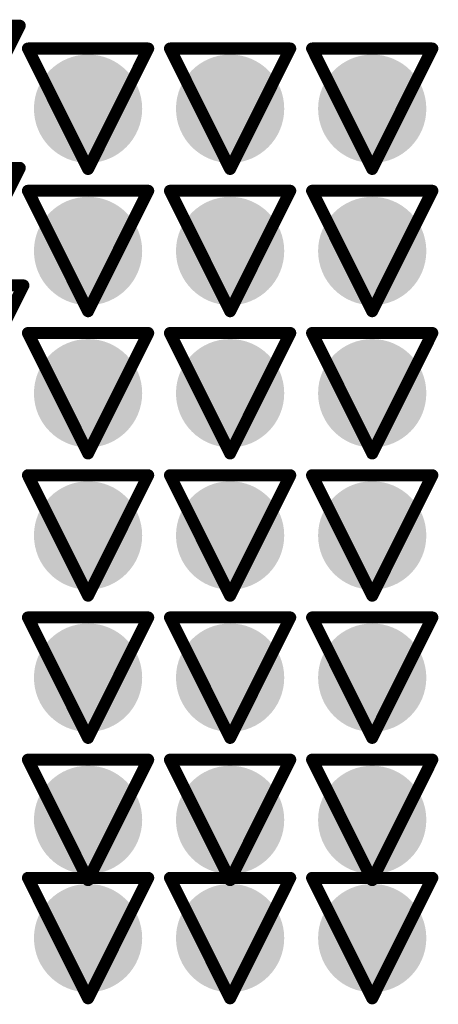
# Model space of a CAD drawing. Header units: inches. Extents: x -2.3 to 12.7, y -2.8 to 6.7.
# Tile 128 of 171: x 0.5519 to 0.6215, y 1.4394 to 1.603. Entities that reach past the tile are written whole.
import ezdxf

# ---------------------------------------------------------------- set-up
doc = ezdxf.new("R2010")
doc.units = ezdxf.units.IN
doc.header["$MEASUREMENT"] = 0
for name, color, linetype in [('Bottom Layer', 5, 'Continuous'), ('Drill Drawing', 1, 'Continuous'), ('L2_GND1', 16, 'Continuous'), ('L3_PWR1', 130, 'Continuous'), ('Top Layer', 1, 'Continuous'), ('Via Holes', 16, 'Continuous')]:
    doc.layers.add(name, color=color, linetype=linetype)

msp = doc.modelspace()

# ---------------------------------------------------------------- hatches: boundary and pattern name
at = {"layer": 'Bottom Layer'}
h = msp.add_hatch(color=5, dxfattribs=at)
edge = h.paths.add_edge_path()
edge.add_arc((0.56323, 1.58817), 0.009, 0, 360)
h = msp.add_hatch(color=5, dxfattribs=at)
edge = h.paths.add_edge_path()
edge.add_arc((0.58685, 1.58817), 0.009, 0, 360)
h = msp.add_hatch(color=5, dxfattribs=at)
edge = h.paths.add_edge_path()
edge.add_arc((0.61048, 1.58817), 0.009, 0, 360)
h = msp.add_hatch(color=5, dxfattribs=at)
edge = h.paths.add_edge_path()
edge.add_arc((0.56323, 1.56454), 0.009, 0, 360)
h = msp.add_hatch(color=5, dxfattribs=at)
edge = h.paths.add_edge_path()
edge.add_arc((0.58685, 1.56454), 0.009, 0, 360)
h = msp.add_hatch(color=5, dxfattribs=at)
edge = h.paths.add_edge_path()
edge.add_arc((0.61048, 1.56454), 0.009, 0, 360)
h = msp.add_hatch(color=5, dxfattribs=at)
edge = h.paths.add_edge_path()
edge.add_arc((0.56323, 1.54092), 0.009, 0, 360)
h = msp.add_hatch(color=5, dxfattribs=at)
edge = h.paths.add_edge_path()
edge.add_arc((0.58685, 1.54092), 0.009, 0, 360)
h = msp.add_hatch(color=5, dxfattribs=at)
edge = h.paths.add_edge_path()
edge.add_arc((0.61048, 1.54092), 0.009, 0, 360)
h = msp.add_hatch(color=5, dxfattribs=at)
edge = h.paths.add_edge_path()
edge.add_arc((0.56323, 1.5173), 0.009, 0, 360)
h = msp.add_hatch(color=5, dxfattribs=at)
edge = h.paths.add_edge_path()
edge.add_arc((0.58685, 1.5173), 0.009, 0, 360)
h = msp.add_hatch(color=5, dxfattribs=at)
edge = h.paths.add_edge_path()
edge.add_arc((0.61048, 1.5173), 0.009, 0, 360)
h = msp.add_hatch(color=5, dxfattribs=at)
edge = h.paths.add_edge_path()
edge.add_arc((0.56323, 1.49368), 0.009, 0, 360)
h = msp.add_hatch(color=5, dxfattribs=at)
edge = h.paths.add_edge_path()
edge.add_arc((0.58685, 1.49368), 0.009, 0, 360)
h = msp.add_hatch(color=5, dxfattribs=at)
edge = h.paths.add_edge_path()
edge.add_arc((0.61048, 1.49368), 0.009, 0, 360)
h = msp.add_hatch(color=5, dxfattribs=at)
edge = h.paths.add_edge_path()
edge.add_arc((0.56323, 1.47006), 0.009, 0, 360)
h = msp.add_hatch(color=5, dxfattribs=at)
edge = h.paths.add_edge_path()
edge.add_arc((0.58685, 1.47006), 0.009, 0, 360)
h = msp.add_hatch(color=5, dxfattribs=at)
edge = h.paths.add_edge_path()
edge.add_arc((0.61048, 1.47006), 0.009, 0, 360)
h = msp.add_hatch(color=5, dxfattribs=at)
edge = h.paths.add_edge_path()
edge.add_arc((0.56323, 1.45043), 0.009, 0, 360)
h = msp.add_hatch(color=5, dxfattribs=at)
edge = h.paths.add_edge_path()
edge.add_arc((0.58685, 1.45043), 0.009, 0, 360)
h = msp.add_hatch(color=5, dxfattribs=at)
edge = h.paths.add_edge_path()
edge.add_arc((0.61048, 1.45043), 0.009, 0, 360)
at = {"layer": 'L2_GND1'}
h = msp.add_hatch(color=16, dxfattribs=at)
edge = h.paths.add_edge_path()
edge.add_arc((0.56323, 1.58817), 0.009, 0, 360)
h = msp.add_hatch(color=16, dxfattribs=at)
edge = h.paths.add_edge_path()
edge.add_arc((0.58685, 1.58817), 0.009, 0, 360)
h = msp.add_hatch(color=16, dxfattribs=at)
edge = h.paths.add_edge_path()
edge.add_arc((0.61048, 1.58817), 0.009, 0, 360)
h = msp.add_hatch(color=16, dxfattribs=at)
edge = h.paths.add_edge_path()
edge.add_arc((0.56323, 1.56454), 0.009, 0, 360)
h = msp.add_hatch(color=16, dxfattribs=at)
edge = h.paths.add_edge_path()
edge.add_arc((0.58685, 1.56454), 0.009, 0, 360)
h = msp.add_hatch(color=16, dxfattribs=at)
edge = h.paths.add_edge_path()
edge.add_arc((0.61048, 1.56454), 0.009, 0, 360)
h = msp.add_hatch(color=16, dxfattribs=at)
edge = h.paths.add_edge_path()
edge.add_arc((0.56323, 1.54092), 0.009, 0, 360)
h = msp.add_hatch(color=16, dxfattribs=at)
edge = h.paths.add_edge_path()
edge.add_arc((0.58685, 1.54092), 0.009, 0, 360)
h = msp.add_hatch(color=16, dxfattribs=at)
edge = h.paths.add_edge_path()
edge.add_arc((0.61048, 1.54092), 0.009, 0, 360)
h = msp.add_hatch(color=16, dxfattribs=at)
edge = h.paths.add_edge_path()
edge.add_arc((0.56323, 1.5173), 0.009, 0, 360)
h = msp.add_hatch(color=16, dxfattribs=at)
edge = h.paths.add_edge_path()
edge.add_arc((0.58685, 1.5173), 0.009, 0, 360)
h = msp.add_hatch(color=16, dxfattribs=at)
edge = h.paths.add_edge_path()
edge.add_arc((0.61048, 1.5173), 0.009, 0, 360)
h = msp.add_hatch(color=16, dxfattribs=at)
edge = h.paths.add_edge_path()
edge.add_arc((0.56323, 1.49368), 0.009, 0, 360)
h = msp.add_hatch(color=16, dxfattribs=at)
edge = h.paths.add_edge_path()
edge.add_arc((0.58685, 1.49368), 0.009, 0, 360)
h = msp.add_hatch(color=16, dxfattribs=at)
edge = h.paths.add_edge_path()
edge.add_arc((0.61048, 1.49368), 0.009, 0, 360)
h = msp.add_hatch(color=16, dxfattribs=at)
edge = h.paths.add_edge_path()
edge.add_arc((0.56323, 1.47006), 0.009, 0, 360)
h = msp.add_hatch(color=16, dxfattribs=at)
edge = h.paths.add_edge_path()
edge.add_arc((0.58685, 1.47006), 0.009, 0, 360)
h = msp.add_hatch(color=16, dxfattribs=at)
edge = h.paths.add_edge_path()
edge.add_arc((0.61048, 1.47006), 0.009, 0, 360)
h = msp.add_hatch(color=16, dxfattribs=at)
edge = h.paths.add_edge_path()
edge.add_arc((0.56323, 1.45043), 0.009, 0, 360)
h = msp.add_hatch(color=16, dxfattribs=at)
edge = h.paths.add_edge_path()
edge.add_arc((0.58685, 1.45043), 0.009, 0, 360)
h = msp.add_hatch(color=16, dxfattribs=at)
edge = h.paths.add_edge_path()
edge.add_arc((0.61048, 1.45043), 0.009, 0, 360)
at = {"layer": 'L3_PWR1'}
h = msp.add_hatch(color=130, dxfattribs=at)
edge = h.paths.add_edge_path()
edge.add_arc((0.56323, 1.58817), 0.009, 0, 360)
h = msp.add_hatch(color=130, dxfattribs=at)
edge = h.paths.add_edge_path()
edge.add_arc((0.58685, 1.58817), 0.009, 0, 360)
h = msp.add_hatch(color=130, dxfattribs=at)
edge = h.paths.add_edge_path()
edge.add_arc((0.61048, 1.58817), 0.009, 0, 360)
h = msp.add_hatch(color=130, dxfattribs=at)
edge = h.paths.add_edge_path()
edge.add_arc((0.56323, 1.56454), 0.009, 0, 360)
h = msp.add_hatch(color=130, dxfattribs=at)
edge = h.paths.add_edge_path()
edge.add_arc((0.58685, 1.56454), 0.009, 0, 360)
h = msp.add_hatch(color=130, dxfattribs=at)
edge = h.paths.add_edge_path()
edge.add_arc((0.61048, 1.56454), 0.009, 0, 360)
h = msp.add_hatch(color=130, dxfattribs=at)
edge = h.paths.add_edge_path()
edge.add_arc((0.56323, 1.54092), 0.009, 0, 360)
h = msp.add_hatch(color=130, dxfattribs=at)
edge = h.paths.add_edge_path()
edge.add_arc((0.58685, 1.54092), 0.009, 0, 360)
h = msp.add_hatch(color=130, dxfattribs=at)
edge = h.paths.add_edge_path()
edge.add_arc((0.61048, 1.54092), 0.009, 0, 360)
h = msp.add_hatch(color=130, dxfattribs=at)
edge = h.paths.add_edge_path()
edge.add_arc((0.56323, 1.5173), 0.009, 0, 360)
h = msp.add_hatch(color=130, dxfattribs=at)
edge = h.paths.add_edge_path()
edge.add_arc((0.58685, 1.5173), 0.009, 0, 360)
h = msp.add_hatch(color=130, dxfattribs=at)
edge = h.paths.add_edge_path()
edge.add_arc((0.61048, 1.5173), 0.009, 0, 360)
h = msp.add_hatch(color=130, dxfattribs=at)
edge = h.paths.add_edge_path()
edge.add_arc((0.56323, 1.49368), 0.009, 0, 360)
h = msp.add_hatch(color=130, dxfattribs=at)
edge = h.paths.add_edge_path()
edge.add_arc((0.58685, 1.49368), 0.009, 0, 360)
h = msp.add_hatch(color=130, dxfattribs=at)
edge = h.paths.add_edge_path()
edge.add_arc((0.61048, 1.49368), 0.009, 0, 360)
h = msp.add_hatch(color=130, dxfattribs=at)
edge = h.paths.add_edge_path()
edge.add_arc((0.56323, 1.47006), 0.009, 0, 360)
h = msp.add_hatch(color=130, dxfattribs=at)
edge = h.paths.add_edge_path()
edge.add_arc((0.58685, 1.47006), 0.009, 0, 360)
h = msp.add_hatch(color=130, dxfattribs=at)
edge = h.paths.add_edge_path()
edge.add_arc((0.61048, 1.47006), 0.009, 0, 360)
h = msp.add_hatch(color=130, dxfattribs=at)
edge = h.paths.add_edge_path()
edge.add_arc((0.56323, 1.45043), 0.009, 0, 360)
h = msp.add_hatch(color=130, dxfattribs=at)
edge = h.paths.add_edge_path()
edge.add_arc((0.58685, 1.45043), 0.009, 0, 360)
h = msp.add_hatch(color=130, dxfattribs=at)
edge = h.paths.add_edge_path()
edge.add_arc((0.61048, 1.45043), 0.009, 0, 360)
at = {"layer": 'Top Layer'}
h = msp.add_hatch(color=1, dxfattribs=at)
edge = h.paths.add_edge_path()
edge.add_arc((0.56323, 1.58817), 0.009, 0, 360)
h = msp.add_hatch(color=1, dxfattribs=at)
edge = h.paths.add_edge_path()
edge.add_arc((0.58685, 1.58817), 0.009, 0, 360)
h = msp.add_hatch(color=1, dxfattribs=at)
edge = h.paths.add_edge_path()
edge.add_arc((0.61048, 1.58817), 0.009, 0, 360)
h = msp.add_hatch(color=1, dxfattribs=at)
edge = h.paths.add_edge_path()
edge.add_arc((0.56323, 1.56454), 0.009, 0, 360)
h = msp.add_hatch(color=1, dxfattribs=at)
edge = h.paths.add_edge_path()
edge.add_arc((0.58685, 1.56454), 0.009, 0, 360)
h = msp.add_hatch(color=1, dxfattribs=at)
edge = h.paths.add_edge_path()
edge.add_arc((0.61048, 1.56454), 0.009, 0, 360)
h = msp.add_hatch(color=1, dxfattribs=at)
edge = h.paths.add_edge_path()
edge.add_arc((0.56323, 1.54092), 0.009, 0, 360)
h = msp.add_hatch(color=1, dxfattribs=at)
edge = h.paths.add_edge_path()
edge.add_arc((0.58685, 1.54092), 0.009, 0, 360)
h = msp.add_hatch(color=1, dxfattribs=at)
edge = h.paths.add_edge_path()
edge.add_arc((0.61048, 1.54092), 0.009, 0, 360)
h = msp.add_hatch(color=1, dxfattribs=at)
edge = h.paths.add_edge_path()
edge.add_arc((0.56323, 1.5173), 0.009, 0, 360)
h = msp.add_hatch(color=1, dxfattribs=at)
edge = h.paths.add_edge_path()
edge.add_arc((0.58685, 1.5173), 0.009, 0, 360)
h = msp.add_hatch(color=1, dxfattribs=at)
edge = h.paths.add_edge_path()
edge.add_arc((0.61048, 1.5173), 0.009, 0, 360)
h = msp.add_hatch(color=1, dxfattribs=at)
edge = h.paths.add_edge_path()
edge.add_arc((0.56323, 1.49368), 0.009, 0, 360)
h = msp.add_hatch(color=1, dxfattribs=at)
edge = h.paths.add_edge_path()
edge.add_arc((0.58685, 1.49368), 0.009, 0, 360)
h = msp.add_hatch(color=1, dxfattribs=at)
edge = h.paths.add_edge_path()
edge.add_arc((0.61048, 1.49368), 0.009, 0, 360)
h = msp.add_hatch(color=1, dxfattribs=at)
edge = h.paths.add_edge_path()
edge.add_arc((0.56323, 1.47006), 0.009, 0, 360)
h = msp.add_hatch(color=1, dxfattribs=at)
edge = h.paths.add_edge_path()
edge.add_arc((0.58685, 1.47006), 0.009, 0, 360)
h = msp.add_hatch(color=1, dxfattribs=at)
edge = h.paths.add_edge_path()
edge.add_arc((0.61048, 1.47006), 0.009, 0, 360)
h = msp.add_hatch(color=1, dxfattribs=at)
edge = h.paths.add_edge_path()
edge.add_arc((0.56323, 1.45043), 0.009, 0, 360)
h = msp.add_hatch(color=1, dxfattribs=at)
edge = h.paths.add_edge_path()
edge.add_arc((0.58685, 1.45043), 0.009, 0, 360)
h = msp.add_hatch(color=1, dxfattribs=at)
edge = h.paths.add_edge_path()
edge.add_arc((0.61048, 1.45043), 0.009, 0, 360)
at = {"layer": 'Via Holes'}
h = msp.add_hatch(color=7, dxfattribs=at)
edge = h.paths.add_edge_path()
edge.add_arc((0.56323, 1.58817), 0.004, 0, 360)
h = msp.add_hatch(color=7, dxfattribs=at)
edge = h.paths.add_edge_path()
edge.add_arc((0.58685, 1.58817), 0.004, 0, 360)
h = msp.add_hatch(color=7, dxfattribs=at)
edge = h.paths.add_edge_path()
edge.add_arc((0.61048, 1.58817), 0.004, 0, 360)
h = msp.add_hatch(color=7, dxfattribs=at)
edge = h.paths.add_edge_path()
edge.add_arc((0.56323, 1.56454), 0.004, 0, 360)
h = msp.add_hatch(color=7, dxfattribs=at)
edge = h.paths.add_edge_path()
edge.add_arc((0.58685, 1.56454), 0.004, 0, 360)
h = msp.add_hatch(color=7, dxfattribs=at)
edge = h.paths.add_edge_path()
edge.add_arc((0.61048, 1.56454), 0.004, 0, 360)
h = msp.add_hatch(color=7, dxfattribs=at)
edge = h.paths.add_edge_path()
edge.add_arc((0.56323, 1.54092), 0.004, 0, 360)
h = msp.add_hatch(color=7, dxfattribs=at)
edge = h.paths.add_edge_path()
edge.add_arc((0.58685, 1.54092), 0.004, 0, 360)
h = msp.add_hatch(color=7, dxfattribs=at)
edge = h.paths.add_edge_path()
edge.add_arc((0.61048, 1.54092), 0.004, 0, 360)
h = msp.add_hatch(color=7, dxfattribs=at)
edge = h.paths.add_edge_path()
edge.add_arc((0.56323, 1.5173), 0.004, 0, 360)
h = msp.add_hatch(color=7, dxfattribs=at)
edge = h.paths.add_edge_path()
edge.add_arc((0.58685, 1.5173), 0.004, 0, 360)
h = msp.add_hatch(color=7, dxfattribs=at)
edge = h.paths.add_edge_path()
edge.add_arc((0.61048, 1.5173), 0.004, 0, 360)
h = msp.add_hatch(color=7, dxfattribs=at)
edge = h.paths.add_edge_path()
edge.add_arc((0.56323, 1.49368), 0.004, 0, 360)
h = msp.add_hatch(color=7, dxfattribs=at)
edge = h.paths.add_edge_path()
edge.add_arc((0.58685, 1.49368), 0.004, 0, 360)
h = msp.add_hatch(color=7, dxfattribs=at)
edge = h.paths.add_edge_path()
edge.add_arc((0.61048, 1.49368), 0.004, 0, 360)
h = msp.add_hatch(color=7, dxfattribs=at)
edge = h.paths.add_edge_path()
edge.add_arc((0.56323, 1.47006), 0.004, 0, 360)
h = msp.add_hatch(color=7, dxfattribs=at)
edge = h.paths.add_edge_path()
edge.add_arc((0.58685, 1.47006), 0.004, 0, 360)
h = msp.add_hatch(color=7, dxfattribs=at)
edge = h.paths.add_edge_path()
edge.add_arc((0.61048, 1.47006), 0.004, 0, 360)
h = msp.add_hatch(color=7, dxfattribs=at)
edge = h.paths.add_edge_path()
edge.add_arc((0.56323, 1.45043), 0.004, 0, 360)
h = msp.add_hatch(color=7, dxfattribs=at)
edge = h.paths.add_edge_path()
edge.add_arc((0.58685, 1.45043), 0.004, 0, 360)
h = msp.add_hatch(color=7, dxfattribs=at)
edge = h.paths.add_edge_path()
edge.add_arc((0.61048, 1.45043), 0.004, 0, 360)

# ---------------------------------------------------------------- linework, layer by layer
at = {"layer": 'Drill Drawing'}
for points in [[(0.53187, 1.60196, 0.002, 0.002, 0), (0.55187, 1.60196, 0.002, 0.002, 0)], [(0.54187, 1.58196, 0.002, 0.002, 0), (0.55187, 1.60196, 0.002, 0.002, 0)], [(0.55323, 1.59817, 0.002, 0.002, 0), (0.57323, 1.59817, 0.002, 0.002, 0)], [(0.55323, 1.59817, 0.002, 0.002, 0), (0.56323, 1.57817, 0.002, 0.002, 0)], [(0.56323, 1.57817, 0.002, 0.002, 0), (0.57323, 1.59817, 0.002, 0.002, 0)], [(0.57685, 1.59817, 0.002, 0.002, 0), (0.59685, 1.59817, 0.002, 0.002, 0)], [(0.57685, 1.59817, 0.002, 0.002, 0), (0.58685, 1.57817, 0.002, 0.002, 0)], [(0.58685, 1.57817, 0.002, 0.002, 0), (0.59685, 1.59817, 0.002, 0.002, 0)], [(0.60048, 1.59817, 0.002, 0.002, 0), (0.62048, 1.59817, 0.002, 0.002, 0)], [(0.60048, 1.59817, 0.002, 0.002, 0), (0.61048, 1.57817, 0.002, 0.002, 0)], [(0.61048, 1.57817, 0.002, 0.002, 0), (0.62048, 1.59817, 0.002, 0.002, 0)], [(0.53187, 1.57834, 0.002, 0.002, 0), (0.55187, 1.57834, 0.002, 0.002, 0)], [(0.54187, 1.55834, 0.002, 0.002, 0), (0.55187, 1.57834, 0.002, 0.002, 0)], [(0.55323, 1.57454, 0.002, 0.002, 0), (0.57323, 1.57454, 0.002, 0.002, 0)], [(0.55323, 1.57454, 0.002, 0.002, 0), (0.56323, 1.55454, 0.002, 0.002, 0)], [(0.56323, 1.55454, 0.002, 0.002, 0), (0.57323, 1.57454, 0.002, 0.002, 0)], [(0.57685, 1.57454, 0.002, 0.002, 0), (0.59685, 1.57454, 0.002, 0.002, 0)], [(0.57685, 1.57454, 0.002, 0.002, 0), (0.58685, 1.55454, 0.002, 0.002, 0)], [(0.58685, 1.55454, 0.002, 0.002, 0), (0.59685, 1.57454, 0.002, 0.002, 0)], [(0.60048, 1.57454, 0.002, 0.002, 0), (0.62048, 1.57454, 0.002, 0.002, 0)], [(0.60048, 1.57454, 0.002, 0.002, 0), (0.61048, 1.55454, 0.002, 0.002, 0)], [(0.61048, 1.55454, 0.002, 0.002, 0), (0.62048, 1.57454, 0.002, 0.002, 0)], [(0.53248, 1.55882, 0.002, 0.002, 0), (0.55248, 1.55882, 0.002, 0.002, 0)], [(0.54248, 1.53882, 0.002, 0.002, 0), (0.55248, 1.55882, 0.002, 0.002, 0)], [(0.55323, 1.55092, 0.002, 0.002, 0), (0.57323, 1.55092, 0.002, 0.002, 0)], [(0.55323, 1.55092, 0.002, 0.002, 0), (0.56323, 1.53092, 0.002, 0.002, 0)], [(0.56323, 1.53092, 0.002, 0.002, 0), (0.57323, 1.55092, 0.002, 0.002, 0)], [(0.57685, 1.55092, 0.002, 0.002, 0), (0.59685, 1.55092, 0.002, 0.002, 0)], [(0.57685, 1.55092, 0.002, 0.002, 0), (0.58685, 1.53092, 0.002, 0.002, 0)], [(0.58685, 1.53092, 0.002, 0.002, 0), (0.59685, 1.55092, 0.002, 0.002, 0)], [(0.60048, 1.55092, 0.002, 0.002, 0), (0.62048, 1.55092, 0.002, 0.002, 0)], [(0.60048, 1.55092, 0.002, 0.002, 0), (0.61048, 1.53092, 0.002, 0.002, 0)], [(0.61048, 1.53092, 0.002, 0.002, 0), (0.62048, 1.55092, 0.002, 0.002, 0)], [(0.55323, 1.5273, 0.002, 0.002, 0), (0.57323, 1.5273, 0.002, 0.002, 0)], [(0.55323, 1.5273, 0.002, 0.002, 0), (0.56323, 1.5073, 0.002, 0.002, 0)], [(0.56323, 1.5073, 0.002, 0.002, 0), (0.57323, 1.5273, 0.002, 0.002, 0)], [(0.57685, 1.5273, 0.002, 0.002, 0), (0.59685, 1.5273, 0.002, 0.002, 0)], [(0.57685, 1.5273, 0.002, 0.002, 0), (0.58685, 1.5073, 0.002, 0.002, 0)], [(0.58685, 1.5073, 0.002, 0.002, 0), (0.59685, 1.5273, 0.002, 0.002, 0)], [(0.60048, 1.5273, 0.002, 0.002, 0), (0.62048, 1.5273, 0.002, 0.002, 0)], [(0.60048, 1.5273, 0.002, 0.002, 0), (0.61048, 1.5073, 0.002, 0.002, 0)], [(0.61048, 1.5073, 0.002, 0.002, 0), (0.62048, 1.5273, 0.002, 0.002, 0)], [(0.55323, 1.50368, 0.002, 0.002, 0), (0.57323, 1.50368, 0.002, 0.002, 0)], [(0.55323, 1.50368, 0.002, 0.002, 0), (0.56323, 1.48368, 0.002, 0.002, 0)], [(0.56323, 1.48368, 0.002, 0.002, 0), (0.57323, 1.50368, 0.002, 0.002, 0)], [(0.57685, 1.50368, 0.002, 0.002, 0), (0.59685, 1.50368, 0.002, 0.002, 0)], [(0.57685, 1.50368, 0.002, 0.002, 0), (0.58685, 1.48368, 0.002, 0.002, 0)], [(0.58685, 1.48368, 0.002, 0.002, 0), (0.59685, 1.50368, 0.002, 0.002, 0)], [(0.60048, 1.50368, 0.002, 0.002, 0), (0.62048, 1.50368, 0.002, 0.002, 0)], [(0.60048, 1.50368, 0.002, 0.002, 0), (0.61048, 1.48368, 0.002, 0.002, 0)], [(0.61048, 1.48368, 0.002, 0.002, 0), (0.62048, 1.50368, 0.002, 0.002, 0)], [(0.55323, 1.48006, 0.002, 0.002, 0), (0.57323, 1.48006, 0.002, 0.002, 0)], [(0.55323, 1.48006, 0.002, 0.002, 0), (0.56323, 1.46006, 0.002, 0.002, 0)], [(0.56323, 1.46006, 0.002, 0.002, 0), (0.57323, 1.48006, 0.002, 0.002, 0)], [(0.57685, 1.48006, 0.002, 0.002, 0), (0.59685, 1.48006, 0.002, 0.002, 0)], [(0.57685, 1.48006, 0.002, 0.002, 0), (0.58685, 1.46006, 0.002, 0.002, 0)], [(0.58685, 1.46006, 0.002, 0.002, 0), (0.59685, 1.48006, 0.002, 0.002, 0)], [(0.60048, 1.48006, 0.002, 0.002, 0), (0.62048, 1.48006, 0.002, 0.002, 0)], [(0.60048, 1.48006, 0.002, 0.002, 0), (0.61048, 1.46006, 0.002, 0.002, 0)], [(0.61048, 1.46006, 0.002, 0.002, 0), (0.62048, 1.48006, 0.002, 0.002, 0)], [(0.55323, 1.46043, 0.002, 0.002, 0), (0.57323, 1.46043, 0.002, 0.002, 0)], [(0.55323, 1.46043, 0.002, 0.002, 0), (0.56323, 1.44043, 0.002, 0.002, 0)], [(0.56323, 1.44043, 0.002, 0.002, 0), (0.57323, 1.46043, 0.002, 0.002, 0)], [(0.57685, 1.46043, 0.002, 0.002, 0), (0.59685, 1.46043, 0.002, 0.002, 0)], [(0.57685, 1.46043, 0.002, 0.002, 0), (0.58685, 1.44043, 0.002, 0.002, 0)], [(0.58685, 1.44043, 0.002, 0.002, 0), (0.59685, 1.46043, 0.002, 0.002, 0)], [(0.60048, 1.46043, 0.002, 0.002, 0), (0.62048, 1.46043, 0.002, 0.002, 0)], [(0.60048, 1.46043, 0.002, 0.002, 0), (0.61048, 1.44043, 0.002, 0.002, 0)], [(0.61048, 1.44043, 0.002, 0.002, 0), (0.62048, 1.46043, 0.002, 0.002, 0)]]:
    msp.add_lwpolyline(points, format="xyseb", dxfattribs=at)
for points in [[(0.55137, 1.60196, 0.001, 0.001, 1), (0.55237, 1.60196, 0.001, 0.001, 1)], [(0.55137, 1.60196, 0.001, 0.001, 1), (0.55237, 1.60196, 0.001, 0.001, 1)], [(0.55273, 1.59817, 0.001, 0.001, 1), (0.55373, 1.59817, 0.001, 0.001, 1)], [(0.55273, 1.59817, 0.001, 0.001, 1), (0.55373, 1.59817, 0.001, 0.001, 1)], [(0.57273, 1.59817, 0.001, 0.001, 1), (0.57373, 1.59817, 0.001, 0.001, 1)], [(0.57273, 1.59817, 0.001, 0.001, 1), (0.57373, 1.59817, 0.001, 0.001, 1)], [(0.57635, 1.59817, 0.001, 0.001, 1), (0.57735, 1.59817, 0.001, 0.001, 1)], [(0.57635, 1.59817, 0.001, 0.001, 1), (0.57735, 1.59817, 0.001, 0.001, 1)], [(0.59635, 1.59817, 0.001, 0.001, 1), (0.59735, 1.59817, 0.001, 0.001, 1)], [(0.59635, 1.59817, 0.001, 0.001, 1), (0.59735, 1.59817, 0.001, 0.001, 1)], [(0.59998, 1.59817, 0.001, 0.001, 1), (0.60098, 1.59817, 0.001, 0.001, 1)], [(0.59998, 1.59817, 0.001, 0.001, 1), (0.60098, 1.59817, 0.001, 0.001, 1)], [(0.61998, 1.59817, 0.001, 0.001, 1), (0.62098, 1.59817, 0.001, 0.001, 1)], [(0.61998, 1.59817, 0.001, 0.001, 1), (0.62098, 1.59817, 0.001, 0.001, 1)], [(0.55137, 1.57834, 0.001, 0.001, 1), (0.55237, 1.57834, 0.001, 0.001, 1)], [(0.55137, 1.57834, 0.001, 0.001, 1), (0.55237, 1.57834, 0.001, 0.001, 1)], [(0.56273, 1.57817, 0.001, 0.001, 1), (0.56373, 1.57817, 0.001, 0.001, 1)], [(0.56273, 1.57817, 0.001, 0.001, 1), (0.56373, 1.57817, 0.001, 0.001, 1)], [(0.58635, 1.57817, 0.001, 0.001, 1), (0.58735, 1.57817, 0.001, 0.001, 1)], [(0.58635, 1.57817, 0.001, 0.001, 1), (0.58735, 1.57817, 0.001, 0.001, 1)], [(0.60998, 1.57817, 0.001, 0.001, 1), (0.61098, 1.57817, 0.001, 0.001, 1)], [(0.60998, 1.57817, 0.001, 0.001, 1), (0.61098, 1.57817, 0.001, 0.001, 1)], [(0.55273, 1.57454, 0.001, 0.001, 1), (0.55373, 1.57454, 0.001, 0.001, 1)], [(0.55273, 1.57454, 0.001, 0.001, 1), (0.55373, 1.57454, 0.001, 0.001, 1)], [(0.57273, 1.57454, 0.001, 0.001, 1), (0.57373, 1.57454, 0.001, 0.001, 1)], [(0.57273, 1.57454, 0.001, 0.001, 1), (0.57373, 1.57454, 0.001, 0.001, 1)], [(0.57635, 1.57454, 0.001, 0.001, 1), (0.57735, 1.57454, 0.001, 0.001, 1)], [(0.57635, 1.57454, 0.001, 0.001, 1), (0.57735, 1.57454, 0.001, 0.001, 1)], [(0.59635, 1.57454, 0.001, 0.001, 1), (0.59735, 1.57454, 0.001, 0.001, 1)], [(0.59635, 1.57454, 0.001, 0.001, 1), (0.59735, 1.57454, 0.001, 0.001, 1)], [(0.59998, 1.57454, 0.001, 0.001, 1), (0.60098, 1.57454, 0.001, 0.001, 1)], [(0.59998, 1.57454, 0.001, 0.001, 1), (0.60098, 1.57454, 0.001, 0.001, 1)], [(0.61998, 1.57454, 0.001, 0.001, 1), (0.62098, 1.57454, 0.001, 0.001, 1)], [(0.61998, 1.57454, 0.001, 0.001, 1), (0.62098, 1.57454, 0.001, 0.001, 1)], [(0.55198, 1.55882, 0.001, 0.001, 1), (0.55298, 1.55882, 0.001, 0.001, 1)], [(0.55198, 1.55882, 0.001, 0.001, 1), (0.55298, 1.55882, 0.001, 0.001, 1)], [(0.56273, 1.55454, 0.001, 0.001, 1), (0.56373, 1.55454, 0.001, 0.001, 1)], [(0.56273, 1.55454, 0.001, 0.001, 1), (0.56373, 1.55454, 0.001, 0.001, 1)], [(0.58635, 1.55454, 0.001, 0.001, 1), (0.58735, 1.55454, 0.001, 0.001, 1)], [(0.58635, 1.55454, 0.001, 0.001, 1), (0.58735, 1.55454, 0.001, 0.001, 1)], [(0.60998, 1.55454, 0.001, 0.001, 1), (0.61098, 1.55454, 0.001, 0.001, 1)], [(0.60998, 1.55454, 0.001, 0.001, 1), (0.61098, 1.55454, 0.001, 0.001, 1)], [(0.55273, 1.55092, 0.001, 0.001, 1), (0.55373, 1.55092, 0.001, 0.001, 1)], [(0.55273, 1.55092, 0.001, 0.001, 1), (0.55373, 1.55092, 0.001, 0.001, 1)], [(0.57273, 1.55092, 0.001, 0.001, 1), (0.57373, 1.55092, 0.001, 0.001, 1)], [(0.57273, 1.55092, 0.001, 0.001, 1), (0.57373, 1.55092, 0.001, 0.001, 1)], [(0.57635, 1.55092, 0.001, 0.001, 1), (0.57735, 1.55092, 0.001, 0.001, 1)], [(0.57635, 1.55092, 0.001, 0.001, 1), (0.57735, 1.55092, 0.001, 0.001, 1)], [(0.59635, 1.55092, 0.001, 0.001, 1), (0.59735, 1.55092, 0.001, 0.001, 1)], [(0.59635, 1.55092, 0.001, 0.001, 1), (0.59735, 1.55092, 0.001, 0.001, 1)], [(0.59998, 1.55092, 0.001, 0.001, 1), (0.60098, 1.55092, 0.001, 0.001, 1)], [(0.59998, 1.55092, 0.001, 0.001, 1), (0.60098, 1.55092, 0.001, 0.001, 1)], [(0.61998, 1.55092, 0.001, 0.001, 1), (0.62098, 1.55092, 0.001, 0.001, 1)], [(0.61998, 1.55092, 0.001, 0.001, 1), (0.62098, 1.55092, 0.001, 0.001, 1)], [(0.56273, 1.53092, 0.001, 0.001, 1), (0.56373, 1.53092, 0.001, 0.001, 1)], [(0.56273, 1.53092, 0.001, 0.001, 1), (0.56373, 1.53092, 0.001, 0.001, 1)], [(0.58635, 1.53092, 0.001, 0.001, 1), (0.58735, 1.53092, 0.001, 0.001, 1)], [(0.58635, 1.53092, 0.001, 0.001, 1), (0.58735, 1.53092, 0.001, 0.001, 1)], [(0.60998, 1.53092, 0.001, 0.001, 1), (0.61098, 1.53092, 0.001, 0.001, 1)], [(0.60998, 1.53092, 0.001, 0.001, 1), (0.61098, 1.53092, 0.001, 0.001, 1)], [(0.55273, 1.5273, 0.001, 0.001, 1), (0.55373, 1.5273, 0.001, 0.001, 1)], [(0.55273, 1.5273, 0.001, 0.001, 1), (0.55373, 1.5273, 0.001, 0.001, 1)], [(0.57273, 1.5273, 0.001, 0.001, 1), (0.57373, 1.5273, 0.001, 0.001, 1)], [(0.57273, 1.5273, 0.001, 0.001, 1), (0.57373, 1.5273, 0.001, 0.001, 1)], [(0.57635, 1.5273, 0.001, 0.001, 1), (0.57735, 1.5273, 0.001, 0.001, 1)], [(0.57635, 1.5273, 0.001, 0.001, 1), (0.57735, 1.5273, 0.001, 0.001, 1)], [(0.59635, 1.5273, 0.001, 0.001, 1), (0.59735, 1.5273, 0.001, 0.001, 1)], [(0.59635, 1.5273, 0.001, 0.001, 1), (0.59735, 1.5273, 0.001, 0.001, 1)], [(0.59998, 1.5273, 0.001, 0.001, 1), (0.60098, 1.5273, 0.001, 0.001, 1)], [(0.59998, 1.5273, 0.001, 0.001, 1), (0.60098, 1.5273, 0.001, 0.001, 1)], [(0.61998, 1.5273, 0.001, 0.001, 1), (0.62098, 1.5273, 0.001, 0.001, 1)], [(0.61998, 1.5273, 0.001, 0.001, 1), (0.62098, 1.5273, 0.001, 0.001, 1)], [(0.56273, 1.5073, 0.001, 0.001, 1), (0.56373, 1.5073, 0.001, 0.001, 1)], [(0.56273, 1.5073, 0.001, 0.001, 1), (0.56373, 1.5073, 0.001, 0.001, 1)], [(0.58635, 1.5073, 0.001, 0.001, 1), (0.58735, 1.5073, 0.001, 0.001, 1)], [(0.58635, 1.5073, 0.001, 0.001, 1), (0.58735, 1.5073, 0.001, 0.001, 1)], [(0.60998, 1.5073, 0.001, 0.001, 1), (0.61098, 1.5073, 0.001, 0.001, 1)], [(0.60998, 1.5073, 0.001, 0.001, 1), (0.61098, 1.5073, 0.001, 0.001, 1)], [(0.55273, 1.50368, 0.001, 0.001, 1), (0.55373, 1.50368, 0.001, 0.001, 1)], [(0.55273, 1.50368, 0.001, 0.001, 1), (0.55373, 1.50368, 0.001, 0.001, 1)], [(0.57273, 1.50368, 0.001, 0.001, 1), (0.57373, 1.50368, 0.001, 0.001, 1)], [(0.57273, 1.50368, 0.001, 0.001, 1), (0.57373, 1.50368, 0.001, 0.001, 1)], [(0.57635, 1.50368, 0.001, 0.001, 1), (0.57735, 1.50368, 0.001, 0.001, 1)], [(0.57635, 1.50368, 0.001, 0.001, 1), (0.57735, 1.50368, 0.001, 0.001, 1)], [(0.59635, 1.50368, 0.001, 0.001, 1), (0.59735, 1.50368, 0.001, 0.001, 1)], [(0.59635, 1.50368, 0.001, 0.001, 1), (0.59735, 1.50368, 0.001, 0.001, 1)], [(0.59998, 1.50368, 0.001, 0.001, 1), (0.60098, 1.50368, 0.001, 0.001, 1)], [(0.59998, 1.50368, 0.001, 0.001, 1), (0.60098, 1.50368, 0.001, 0.001, 1)], [(0.61998, 1.50368, 0.001, 0.001, 1), (0.62098, 1.50368, 0.001, 0.001, 1)], [(0.61998, 1.50368, 0.001, 0.001, 1), (0.62098, 1.50368, 0.001, 0.001, 1)], [(0.56273, 1.48368, 0.001, 0.001, 1), (0.56373, 1.48368, 0.001, 0.001, 1)], [(0.56273, 1.48368, 0.001, 0.001, 1), (0.56373, 1.48368, 0.001, 0.001, 1)], [(0.58635, 1.48368, 0.001, 0.001, 1), (0.58735, 1.48368, 0.001, 0.001, 1)], [(0.58635, 1.48368, 0.001, 0.001, 1), (0.58735, 1.48368, 0.001, 0.001, 1)], [(0.60998, 1.48368, 0.001, 0.001, 1), (0.61098, 1.48368, 0.001, 0.001, 1)], [(0.60998, 1.48368, 0.001, 0.001, 1), (0.61098, 1.48368, 0.001, 0.001, 1)], [(0.55273, 1.48006, 0.001, 0.001, 1), (0.55373, 1.48006, 0.001, 0.001, 1)], [(0.55273, 1.48006, 0.001, 0.001, 1), (0.55373, 1.48006, 0.001, 0.001, 1)], [(0.57273, 1.48006, 0.001, 0.001, 1), (0.57373, 1.48006, 0.001, 0.001, 1)], [(0.57273, 1.48006, 0.001, 0.001, 1), (0.57373, 1.48006, 0.001, 0.001, 1)], [(0.57635, 1.48006, 0.001, 0.001, 1), (0.57735, 1.48006, 0.001, 0.001, 1)], [(0.57635, 1.48006, 0.001, 0.001, 1), (0.57735, 1.48006, 0.001, 0.001, 1)], [(0.59635, 1.48006, 0.001, 0.001, 1), (0.59735, 1.48006, 0.001, 0.001, 1)], [(0.59635, 1.48006, 0.001, 0.001, 1), (0.59735, 1.48006, 0.001, 0.001, 1)], [(0.59998, 1.48006, 0.001, 0.001, 1), (0.60098, 1.48006, 0.001, 0.001, 1)], [(0.59998, 1.48006, 0.001, 0.001, 1), (0.60098, 1.48006, 0.001, 0.001, 1)], [(0.61998, 1.48006, 0.001, 0.001, 1), (0.62098, 1.48006, 0.001, 0.001, 1)], [(0.61998, 1.48006, 0.001, 0.001, 1), (0.62098, 1.48006, 0.001, 0.001, 1)], [(0.55273, 1.46043, 0.001, 0.001, 1), (0.55373, 1.46043, 0.001, 0.001, 1)], [(0.55273, 1.46043, 0.001, 0.001, 1), (0.55373, 1.46043, 0.001, 0.001, 1)], [(0.56273, 1.46006, 0.001, 0.001, 1), (0.56373, 1.46006, 0.001, 0.001, 1)], [(0.56273, 1.46006, 0.001, 0.001, 1), (0.56373, 1.46006, 0.001, 0.001, 1)], [(0.57273, 1.46043, 0.001, 0.001, 1), (0.57373, 1.46043, 0.001, 0.001, 1)], [(0.57273, 1.46043, 0.001, 0.001, 1), (0.57373, 1.46043, 0.001, 0.001, 1)], [(0.57635, 1.46043, 0.001, 0.001, 1), (0.57735, 1.46043, 0.001, 0.001, 1)], [(0.57635, 1.46043, 0.001, 0.001, 1), (0.57735, 1.46043, 0.001, 0.001, 1)], [(0.58635, 1.46006, 0.001, 0.001, 1), (0.58735, 1.46006, 0.001, 0.001, 1)], [(0.58635, 1.46006, 0.001, 0.001, 1), (0.58735, 1.46006, 0.001, 0.001, 1)], [(0.59635, 1.46043, 0.001, 0.001, 1), (0.59735, 1.46043, 0.001, 0.001, 1)], [(0.59635, 1.46043, 0.001, 0.001, 1), (0.59735, 1.46043, 0.001, 0.001, 1)], [(0.59998, 1.46043, 0.001, 0.001, 1), (0.60098, 1.46043, 0.001, 0.001, 1)], [(0.59998, 1.46043, 0.001, 0.001, 1), (0.60098, 1.46043, 0.001, 0.001, 1)], [(0.60998, 1.46006, 0.001, 0.001, 1), (0.61098, 1.46006, 0.001, 0.001, 1)], [(0.60998, 1.46006, 0.001, 0.001, 1), (0.61098, 1.46006, 0.001, 0.001, 1)], [(0.61998, 1.46043, 0.001, 0.001, 1), (0.62098, 1.46043, 0.001, 0.001, 1)], [(0.61998, 1.46043, 0.001, 0.001, 1), (0.62098, 1.46043, 0.001, 0.001, 1)], [(0.56273, 1.44043, 0.001, 0.001, 1), (0.56373, 1.44043, 0.001, 0.001, 1)], [(0.56273, 1.44043, 0.001, 0.001, 1), (0.56373, 1.44043, 0.001, 0.001, 1)], [(0.58635, 1.44043, 0.001, 0.001, 1), (0.58735, 1.44043, 0.001, 0.001, 1)], [(0.58635, 1.44043, 0.001, 0.001, 1), (0.58735, 1.44043, 0.001, 0.001, 1)], [(0.60998, 1.44043, 0.001, 0.001, 1), (0.61098, 1.44043, 0.001, 0.001, 1)], [(0.60998, 1.44043, 0.001, 0.001, 1), (0.61098, 1.44043, 0.001, 0.001, 1)]]:
    msp.add_lwpolyline(points, format="xyseb", close=True, dxfattribs=at)

doc.saveas('drawing.dxf')
